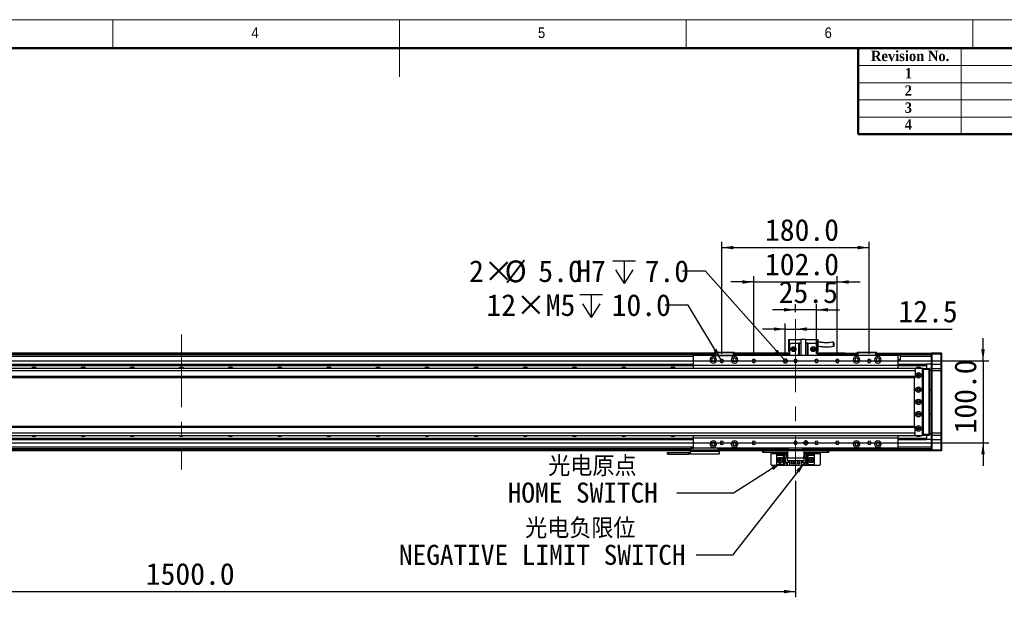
# Model space of a CAD drawing. Header units: millimetres. Extents: x 35 to 2905, y 35 to 2044.
# Tile 7 of 8: x 1006 to 2209, y 1338 to 2044. Entities that reach past the tile are written whole.
import ezdxf

# ---------------------------------------------------------------- set-up
doc = ezdxf.new("R2010")
doc.units = ezdxf.units.MM
doc.header["$LTSCALE"] = 7
doc.linetypes.add('CENTERX2', pattern=[20.32, 12.7, -2.54, 2.54, -2.54])
doc.layers.add('DIMNS', color=7, linetype='Continuous')
doc.styles.add('SLDTEXTSTYLE1', font='Gothic.ttf', dxfattribs={"width": 0.913})
doc.styles.add('SLDTEXTSTYLE2', font='timesbd.ttf', dxfattribs={"width": 0.933})
doc.styles.add('SLDTEXTSTYLE8', font='txt')
doc.styles.add('SLDTEXTSTYLE9', font='txt', dxfattribs={"bigfont": 'bigfont'})
doc.dimstyles.new('SLDDIMSTYLE0', dxfattribs={"dimtxt": 26.6, "dimasz": 14, "dimexe": 0, "dimexo": 0.0625, "dimgap": 6.65, "dimtad": 2, "dimdec": 1, "dimrnd": 1e-09, "dimzin": 4, "dimdsep": 46, "dimtxsty": 'SLDTEXTSTYLE8', "dimsah": 1, "dimcen": 0.09, "dimadec": 0, "dimazin": 1, "dimtfac": 1, "dimtdec": 1, "dimtofl": 0, "dimtmove": 0, "dimatfit": 3, "dimfxl": 0, "dimfrac": 2, "dimtolj": 1, "dimtzin": 12, "dimarcsym": 0})
doc.dimstyles.new('SLDDIMSTYLE1', dxfattribs={"dimtxt": 26.6, "dimasz": 14, "dimexe": 0, "dimexo": 0.0625, "dimgap": 6.65, "dimtad": 2, "dimdec": 1, "dimrnd": 1e-09, "dimzin": 4, "dimdsep": 46, "dimtxsty": 'SLDTEXTSTYLE8', "dimsah": 1, "dimcen": 0.09, "dimadec": 0, "dimazin": 1, "dimtfac": 1, "dimtdec": 1, "dimtmove": 0, "dimatfit": 0, "dimfxl": 0, "dimfrac": 2, "dimtolj": 1, "dimtzin": 12, "dimarcsym": 0})
doc.dimstyles.new('SLDDIMSTYLE2', dxfattribs={"dimtxt": 0.18, "dimasz": 14, "dimexe": 0, "dimexo": 0.0625, "dimgap": 0, "dimtad": 0, "dimtih": 1, "dimtoh": 1, "dimdec": 0, "dimrnd": 1e-09, "dimzin": 0, "dimdsep": 46, "dimtxsty": 'Standard', "dimsah": 1, "dimcen": 0.09, "dimadec": 0, "dimazin": 0, "dimtfac": 14, "dimtdec": 0, "dimtofl": 0, "dimtmove": 0, "dimatfit": 3, "dimfxl": 0, "dimfrac": 2, "dimtolj": 1, "dimtzin": 0, "dimarcsym": 0})
doc.dimstyles.new('SLDDIMSTYLE3', dxfattribs={"dimtxt": 26.6, "dimasz": 14, "dimexe": 0, "dimexo": 0.0625, "dimgap": 6.65, "dimtad": 2, "dimdec": 1, "dimrnd": 1e-09, "dimzin": 12, "dimdsep": 46, "dimtxsty": 'SLDTEXTSTYLE8', "dimsah": 1, "dimcen": 0.09, "dimadec": 0, "dimazin": 3, "dimtfac": 1, "dimtdec": 1, "dimtmove": 0, "dimatfit": 0, "dimfxl": 0, "dimfrac": 2, "dimtolj": 1, "dimtzin": 12, "dimarcsym": 0})
doc.dimstyles.new('SLDDIMSTYLE7', dxfattribs={"dimtxt": 26.6, "dimasz": 14, "dimexe": 0, "dimexo": 0.0625, "dimgap": 6.65, "dimtad": 0, "dimtih": 1, "dimtoh": 1, "dimdec": 1, "dimrnd": 1e-09, "dimzin": 4, "dimdsep": 46, "dimtxsty": 'SLDTEXTSTYLE8', "dimsah": 1, "dimcen": 0, "dimadec": 0, "dimazin": 1, "dimtfac": 1, "dimtdec": 1, "dimtofl": 0, "dimtmove": 0, "dimatfit": 3, "dimfxl": 0, "dimfrac": 2, "dimtolj": 1, "dimtzin": 12, "dimarcsym": 0})
doc.dimstyles.new('SLDDIMSTYLE8', dxfattribs={"dimtxt": 26.6, "dimasz": 14, "dimexe": 0, "dimexo": 0.0625, "dimgap": 6.65, "dimtad": 0, "dimtih": 1, "dimtoh": 1, "dimdec": 1, "dimrnd": 1e-09, "dimzin": 12, "dimdsep": 46, "dimtxsty": 'SLDTEXTSTYLE8', "dimsah": 1, "dimcen": 0, "dimadec": 0, "dimazin": 3, "dimtfac": 1, "dimtdec": 1, "dimtofl": 0, "dimtmove": 0, "dimatfit": 3, "dimfxl": 0, "dimfrac": 2, "dimtolj": 1, "dimtzin": 12, "dimarcsym": 0})

# ---------------------------------------------------------------- blocks, each defined once
blk = doc.blocks.new('_D_24')
at = {"layer": 'DIMNS'}
for p, q in [((2182.6, 1627), (2182.6, 1655)), ((552.6, 1627), (2189.6, 1627)), ((2182.6, 1627), (2182.6, 1527)), ((552.6, 1527), (2189.6, 1527)), ((2182.6, 1527), (2182.6, 1499))]:
    blk.add_line(p, q, dxfattribs=at)
for points in [[(2182.6, 1627), (2184.7, 1641), (2180.5, 1641)], [(2182.6, 1527), (2180.5, 1513), (2184.7, 1513)]]:
    blk.add_solid(points, dxfattribs=at)
at = {"layer": 'DIMNS', "insert": (2147.7, 1538.4), "char_height": 26.6, "attachment_point": 1, "rotation": 90, "style": 'SLDTEXTSTYLE8'}
blk.add_mtext('100.0', dxfattribs=at)
blk = doc.blocks.new('_D_29')
at = {"layer": 'DIMNS'}
for p, q in [((1902.7, 1723.5), (1874.7, 1723.5)), ((1902.7, 1635.9), (1902.7, 1730.5)), ((1902.7, 1723.5), (2004.7, 1723.5)), ((2004.7, 1635.9), (2004.7, 1730.5)), ((2004.7, 1723.5), (2032.7, 1723.5))]:
    blk.add_line(p, q, dxfattribs=at)
for points in [[(1902.7, 1723.5), (1888.7, 1725.6), (1888.7, 1721.4)], [(2004.7, 1723.5), (2018.7, 1721.4), (2018.7, 1725.6)]]:
    blk.add_solid(points, dxfattribs=at)
at = {"layer": 'DIMNS', "insert": (1916.3, 1758.4), "char_height": 26.6, "attachment_point": 1, "style": 'SLDTEXTSTYLE8'}
blk.add_mtext('102.0', dxfattribs=at)
blk = doc.blocks.new('_D_30')
at = {"layer": 'DIMNS'}
for p, q in [((1863.7, 1635.9), (1863.7, 1772.5)), ((2043.7, 1635.9), (2043.7, 1772.5)), ((1863.7, 1765.5), (2043.7, 1765.5))]:
    blk.add_line(p, q, dxfattribs=at)
for points in [[(1863.7, 1765.5), (1877.7, 1763.4), (1877.7, 1767.6)], [(2043.7, 1765.5), (2029.7, 1767.6), (2029.7, 1763.4)]]:
    blk.add_solid(points, dxfattribs=at)
at = {"layer": 'DIMNS', "insert": (1916.3, 1800.4), "char_height": 26.6, "attachment_point": 1, "style": 'SLDTEXTSTYLE8'}
blk.add_mtext('180.0', dxfattribs=at)
blk = doc.blocks.new('_D_31')
at = {"layer": 'DIMNS'}
for p, q in [((1941.2, 1635.9), (1941.2, 1672.9)), ((1941.2, 1665.9), (1913.2, 1665.9)), ((1941.2, 1665.9), (1953.7, 1665.9)), ((1953.7, 1665.9), (2144.8, 1665.9))]:
    blk.add_line(p, q, dxfattribs=at)
for points in [[(1941.2, 1665.9), (1927.2, 1668), (1927.2, 1663.8)], [(1953.7, 1665.9), (1967.7, 1663.8), (1967.7, 1668)]]:
    blk.add_solid(points, dxfattribs=at)
at = {"layer": 'DIMNS', "insert": (2079.3, 1700.8), "char_height": 26.6, "attachment_point": 1, "style": 'SLDTEXTSTYLE8'}
blk.add_mtext('12.5', dxfattribs=at)
blk = doc.blocks.new('_D_32')
at = {"layer": 'DIMNS'}
for p, q in [((1953.7, 1686.8), (1953.7, 1696.5)), ((1979.2, 1635.9), (1979.2, 1696.5)), ((1953.7, 1689.5), (1925.7, 1689.5)), ((1979.2, 1689.5), (1953.7, 1689.5)), ((1979.2, 1689.5), (2007.2, 1689.5))]:
    blk.add_line(p, q, dxfattribs=at)
for points in [[(1953.7, 1689.5), (1939.7, 1691.6), (1939.7, 1687.4)], [(1979.2, 1689.5), (1993.2, 1687.4), (1993.2, 1691.6)]]:
    blk.add_solid(points, dxfattribs=at)
at = {"layer": 'DIMNS', "insert": (1933.1, 1724.4), "char_height": 26.6, "attachment_point": 1, "style": 'SLDTEXTSTYLE8'}
blk.add_mtext('25.5', dxfattribs=at)
blk = doc.blocks.new('SW_SYMBOL_HOLE_DEPTH')
at = {"layer": 'DIMNS', "color": 0}
for p, q in [((0, 6125), (5600, 6125)), ((2800, 6125), (2800, 525)), ((700, 3885), (2800, 525)), ((4900, 3885), (2800, 525))]:
    blk.add_line(p, q, dxfattribs=at)
blk = doc.blocks.new('_D_33')
at = {"layer": 'DIMNS'}
for p, q in [((1843.8, 1736.7), (1815.8, 1736.7)), ((1939.6, 1628.9), (1843.8, 1736.7))]:
    blk.add_line(p, q, dxfattribs=at)
blk.add_solid([(1939.6, 1628.9), (1931.8, 1640.7), (1928.7, 1637.9)], dxfattribs=at)
at = {"layer": 'DIMNS', "xscale": 0.004985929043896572, "yscale": 0.004985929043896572, "zscale": 0.004985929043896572}
blk.add_blockref('SW_SYMBOL_HOLE_DEPTH', (1730.5, 1719), dxfattribs=at)
at = {"layer": 'DIMNS', "char_height": 26.6, "attachment_point": 1, "style": 'SLDTEXTSTYLE8'}
for s, insert in [('2×', (1555, 1750)), ('%%c', (1598.5, 1749.8)), ('5.0', (1639.6, 1750)), ('H7', (1685.9, 1750)), ('7.0', (1769.4, 1750))]:
    blk.add_mtext(s, dxfattribs=dict(at, insert=insert))
blk = doc.blocks.new('_D_34')
at = {"layer": 'DIMNS'}
for p, q in [((1953.7, 1480.6), (1953.7, 1338.2)), ((453.7, 1467.1), (453.7, 1338.2)), ((453.7, 1345.2), (1953.7, 1345.2))]:
    blk.add_line(p, q, dxfattribs=at)
for points in [[(453.7, 1345.2), (467.7, 1343.1), (467.7, 1347.3)], [(1953.7, 1345.2), (1939.7, 1347.3), (1939.7, 1343.1)]]:
    blk.add_solid(points, dxfattribs=at)
at = {"layer": 'DIMNS', "insert": (1160.2, 1380.1), "char_height": 26.6, "attachment_point": 1, "style": 'SLDTEXTSTYLE8'}
blk.add_mtext('1500.0', dxfattribs=at)
blk = doc.blocks.new('_D_35')
at = {"layer": 'DIMNS'}
for p, q in [((1822.6, 1695.2), (1794.6, 1695.2)), ((1862.6, 1628.8), (1822.6, 1695.2))]:
    blk.add_line(p, q, dxfattribs=at)
blk.add_solid([(1862.6, 1628.8), (1857.2, 1641.9), (1853.6, 1639.7)], dxfattribs=at)
at = {"layer": 'DIMNS', "xscale": 0.004985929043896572, "yscale": 0.004985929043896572, "zscale": 0.004985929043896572}
blk.add_blockref('SW_SYMBOL_HOLE_DEPTH', (1690.1, 1677.6), dxfattribs=at)
at = {"layer": 'DIMNS', "char_height": 26.6, "attachment_point": 1, "style": 'SLDTEXTSTYLE8'}
for s, insert in [('12×M5', (1576.2, 1708.6)), ('10.0', (1729.1, 1708.6))]:
    blk.add_mtext(s, dxfattribs=dict(at, insert=insert))
blk = doc.blocks.new('SW_NOTE_6')
at = {"layer": 'DIMNS', "color": 0, "char_height": 24.5, "attachment_point": 2}
for s, insert, style in [(' 光电原点', (-114.1, 45.1), 'SLDTEXTSTYLE9'), ('HOME SWITCH', (-114.9, 12.8), 'SLDTEXTSTYLE8')]:
    blk.add_mtext(s, dxfattribs=dict(at, insert=insert, style=style))
blk = doc.blocks.new('SW_NOTE_7')
at = {"layer": 'DIMNS', "color": 0, "char_height": 24.5, "attachment_point": 2}
for s, insert, style in [('    光电负限位', (-185.1, 44.9), 'SLDTEXTSTYLE9'), ('NEGATIVE LIMIT SWITCH', (-187.9, 12.5), 'SLDTEXTSTYLE8')]:
    blk.add_mtext(s, dxfattribs=dict(at, insert=insert, style=style))
blk = doc.blocks.new('SW_DOWELSYMBOL_5')
at = {"linetype": 'Continuous', "lineweight": 18}
h = blk.add_hatch(color=0, dxfattribs=at)
edge = h.paths.add_edge_path(flags=0)
edge.add_arc((0, 0), 2.5, 180, 270)
edge.add_line((0, -2.5), (0, 0))
edge.add_line((0, 0), (-2.5, 0))
h = blk.add_hatch(color=0, dxfattribs=at)
edge = h.paths.add_edge_path(flags=0)
edge.add_arc((0, 0), 2.5, 0, 90)
edge.add_line((0, 2.5), (0, 0))
edge.add_line((0, 0), (2.5, 0))
at = {"layer": 'DIMNS', "color": 0}
blk.add_circle((0, 0), 2.5, dxfattribs=at)
blk = doc.blocks.new('SW_DOWELSYMBOL_6')
at = {"linetype": 'Continuous', "lineweight": 18}
h = blk.add_hatch(color=0, dxfattribs=at)
edge = h.paths.add_edge_path(flags=0)
edge.add_arc((0, 0), 2.5, 180, 270)
edge.add_line((0, -2.5), (0, 0))
edge.add_line((0, 0), (-2.5, 0))
h = blk.add_hatch(color=0, dxfattribs=at)
edge = h.paths.add_edge_path(flags=0)
edge.add_arc((0, 0), 2.5, 0, 90)
edge.add_line((0, 2.5), (0, 0))
edge.add_line((0, 0), (2.5, 0))
at = {"layer": 'DIMNS', "color": 0}
blk.add_circle((0, 0), 2.5, dxfattribs=at)

msp = doc.modelspace()

# ---------------------------------------------------------------- linework, layer by layer
at = {"color": 7, "linetype": 'Continuous', "lineweight": 18}
for p, q in [((2905, 2044), (35, 2044)), ((1120, 2009), (1120, 2044)), ((1470, 2044), (1470, 1974)), ((1820, 2009), (1820, 2044)), ((2170, 2044), (2170, 2009)), ((70, 2009), (2870, 2009)), ((2156, 2009), (2156, 1904)), ((2030, 1988), (2870, 1988)), ((2030, 1967), (2870, 1967)), ((2030, 1946), (2870, 1946)), ((2030, 1925), (2870, 1925))]:
    msp.add_line(p, q, dxfattribs=at)
at = {"color": 7, "linetype": 'Continuous', "lineweight": 50}
for p, q in [((2870, 2009), (70, 2009)), ((2030, 2009), (2030, 1904)), ((2870, 1904), (2030, 1904))]:
    msp.add_line(p, q, dxfattribs=at)
at = {"color": 7, "linetype": 'Continuous', "lineweight": 25}
for p, q in [((1945.23, 1653.28), (1946.23, 1653.28)), ((1945.23, 1653.28), (1945.23, 1638.88)), ((1946.23, 1646.88), (1946.23, 1653.28)), ((1946.23, 1653.28), (1960.23, 1653.28)), ((1948.23, 1648.88), (1946.23, 1646.88)), ((1948.23, 1648.88), (1957.73, 1648.88)), ((1957.73, 1633.48), (1957.73, 1648.88)), ((1957.73, 1648.88), (1958.23, 1648.88)), ((1958.23, 1648.88), (1958.23, 1633.48)), ((1960.23, 1648.88), (1958.23, 1648.88)), ((1960.23, 1653.48), (1960.23, 1633.48)), ((1960.23, 1653.48), (1966.23, 1653.48)), ((1966.23, 1633.48), (1966.23, 1653.48)), ((1966.23, 1653.28), (1980.23, 1653.28)), ((1968.23, 1648.88), (1966.23, 1648.88)), ((1968.23, 1633.48), (1968.23, 1648.88)), ((1968.23, 1648.88), (1968.73, 1648.88)), ((1968.73, 1648.88), (1978.23, 1648.88)), ((1968.73, 1648.88), (1968.73, 1633.48)), ((1980.23, 1646.88), (1978.23, 1648.88)), ((1980.23, 1653.28), (1981.23, 1653.28)), ((1980.23, 1653.28), (1980.23, 1646.88)), ((1981.23, 1638.88), (1981.23, 1653.28)), ((552.73, 1636.78), (1854.73, 1636.78)), ((552.73, 1636.58), (1854.73, 1636.58)), ((552.73, 1636.48), (1854.73, 1636.48)), ((1854.73, 1637.19), (1855.03, 1637.49)), ((1854.73, 1633.49), (1854.73, 1637.19)), ((1855.73, 1637.19), (1854.73, 1637.19)), ((1855.03, 1637.49), (1855.86, 1637.49)), ((1855.73, 1637.19), (1855.86, 1637.49)), ((1855.73, 1637.19), (1855.73, 1633.49)), ((1877.73, 1637.19), (1855.73, 1637.19)), ((1855.86, 1637.49), (1877.61, 1637.49)), ((1877.73, 1637.19), (1877.61, 1637.49)), ((1877.61, 1637.49), (1878.43, 1637.49)), ((1877.73, 1633.49), (1877.73, 1637.19)), ((1878.73, 1637.19), (1877.73, 1637.19)), ((1878.43, 1637.49), (1878.73, 1637.19)), ((1878.73, 1637.19), (1878.73, 1633.49)), ((1878.73, 1636.78), (1946.23, 1636.78)), ((1878.73, 1636.58), (1946.23, 1636.58)), ((1878.73, 1636.48), (1946.23, 1636.48)), ((1945.23, 1638.88), (1946.23, 1638.88)), ((1946.23, 1646.88), (1946.23, 1633.48)), ((1980.23, 1646.88), (1980.23, 1633.48)), ((1980.23, 1638.88), (1981.23, 1638.88)), ((1980.23, 1636.78), (2013.73, 1636.78)), ((1980.23, 1636.58), (2013.73, 1636.58)), ((1980.23, 1636.48), (2028.73, 1636.48)), ((2013.73, 1636.78), (2013.73, 1636.58)), ((2013.73, 1636.48), (2013.73, 1636.58)), ((2028.73, 1637.18), (2029.03, 1637.48)), ((2028.73, 1633.48), (2028.73, 1637.18)), ((2029.73, 1637.18), (2028.73, 1637.18)), ((2029.03, 1637.48), (2029.86, 1637.48)), ((2029.73, 1637.18), (2029.86, 1637.48)), ((2029.73, 1637.18), (2029.73, 1633.48)), ((2051.73, 1637.18), (2029.73, 1637.18)), ((2029.86, 1637.48), (2051.61, 1637.48)), ((2051.73, 1637.18), (2051.61, 1637.48)), ((2051.61, 1637.48), (2052.43, 1637.48)), ((2051.73, 1633.48), (2051.73, 1637.18)), ((2052.73, 1637.18), (2051.73, 1637.18)), ((2052.43, 1637.48), (2052.73, 1637.18)), ((2052.73, 1637.18), (2052.73, 1633.48)), ((2052.73, 1636.48), (2119.73, 1636.48)), ((2119.73, 1636.68), (2120.03, 1636.98)), ((2119.73, 1635.48), (2119.73, 1636.68)), ((2119.73, 1635.48), (2120.03, 1635.48)), ((2119.73, 1622.98), (2119.73, 1635.48)), ((2120.03, 1636.98), (2120.03, 1635.48)), ((2120.03, 1636.98), (2131.43, 1636.98)), ((2120.03, 1635.48), (2120.03, 1622.98)), ((2131.43, 1635.48), (2120.03, 1635.48)), ((2131.43, 1635.48), (2131.43, 1636.98)), ((2131.43, 1636.98), (2131.73, 1636.68)), ((2131.43, 1622.98), (2131.43, 1635.48)), ((2131.43, 1635.48), (2131.73, 1635.48)), ((2131.73, 1636.68), (2131.73, 1635.48)), ((2131.73, 1635.48), (2131.73, 1622.98)), ((1854.73, 1634.49), (552.73, 1634.49)), ((2078.73, 1633.48), (1828.73, 1633.48)), ((1828.73, 1633.48), (1828.73, 1621.48)), ((1855.73, 1633.49), (1854.73, 1633.49)), ((1854.73, 1633.49), (1854.73, 1633.48)), ((1855.73, 1633.49), (1877.73, 1633.49)), ((1863.73, 1626.98), (1861.63, 1626.98)), ((1863.73, 1626.98), (1865.83, 1626.98)), ((1878.73, 1633.49), (1877.73, 1633.49)), ((1946.23, 1634.49), (1878.73, 1634.49)), ((1878.73, 1633.49), (1878.73, 1633.48)), ((1902.73, 1626.98), (1900.63, 1626.98)), ((1902.73, 1626.98), (1904.83, 1626.98)), ((1941.23, 1626.98), (1938.73, 1626.98)), ((1941.23, 1626.98), (1943.73, 1626.98)), ((1953.73, 1626.98), (1951.63, 1626.98)), ((1953.73, 1626.98), (1955.83, 1626.98)), ((1979.23, 1626.98), (1977.13, 1626.98)), ((1979.23, 1626.98), (1981.33, 1626.98)), ((2028.73, 1634.49), (1980.23, 1634.49)), ((2004.73, 1626.98), (2002.63, 1626.98)), ((2004.73, 1626.98), (2006.83, 1626.98)), ((2043.73, 1626.98), (2041.63, 1626.98)), ((2043.73, 1626.98), (2045.83, 1626.98)), ((2119.73, 1634.49), (2052.73, 1634.49)), ((2078.73, 1633.48), (2078.73, 1621.48)), ((2081.37, 1628.38), (2078.73, 1628.38)), ((2119.73, 1632.49), (2081.37, 1632.49)), ((2081.37, 1632.49), (2081.37, 1628.38)), ((2099.23, 1617.98), (308.73, 1617.98)), ((2099.73, 1614.98), (308.73, 1614.98)), ((578.73, 1622.99), (1828.73, 1622.99)), ((578.73, 1622.7), (1828.73, 1622.7)), ((578.73, 1621.8), (1828.73, 1621.8)), ((578.73, 1621.5), (1828.73, 1621.5)), ((2078.73, 1621.48), (1828.73, 1621.48)), ((1828.73, 1621.48), (1828.73, 1617.98)), ((2078.73, 1622.99), (2113.73, 1622.99)), ((2078.73, 1622.7), (2113.73, 1622.7)), ((2078.73, 1621.8), (2113.73, 1621.8)), ((2078.73, 1621.5), (2113.73, 1621.5)), ((2078.73, 1621.48), (2078.73, 1617.98)), ((2099.23, 1617.98), (2098.73, 1617.48)), ((2098.73, 1617.48), (2098.73, 1617.35)), ((2108.23, 1617.98), (2099.23, 1617.98)), ((2099.73, 1617.35), (2099.73, 1614.98)), ((2099.73, 1614.98), (2099.73, 1607.98)), ((2108.73, 1617.48), (2108.23, 1617.98)), ((2108.23, 1617.98), (2109.73, 1617.98)), ((2109.73, 1617.68), (2108.53, 1617.68)), ((2108.73, 1536.48), (2108.73, 1617.48)), ((2109.23, 1615.98), (2108.73, 1615.98)), ((2109.23, 1537.98), (2109.23, 1615.98)), ((2109.73, 1617.98), (2116.93, 1617.98)), ((2109.73, 1616.48), (2109.73, 1617.98)), ((2116.93, 1616.48), (2109.73, 1616.48)), ((2109.73, 1537.48), (2109.73, 1616.48)), ((2113.73, 1622.99), (2113.73, 1622.7)), ((2119.73, 1622.99), (2113.73, 1622.99)), ((2113.73, 1622.7), (2113.73, 1621.8)), ((2113.73, 1621.8), (2113.73, 1621.5)), ((2113.73, 1621.5), (2113.73, 1617.98)), ((2116.93, 1616.48), (2116.93, 1617.98)), ((2117.23, 1617.68), (2116.93, 1617.98)), ((2116.93, 1537.48), (2116.93, 1616.48)), ((2117.23, 1616.48), (2116.93, 1616.48)), ((2117.23, 1617.68), (2117.23, 1616.48)), ((2117.23, 1616.48), (2117.23, 1537.48)), ((2117.23, 1616.48), (2119.73, 1616.48)), ((2119.73, 1615.48), (2117.23, 1615.48)), ((2119.73, 1622.98), (2120.03, 1622.98)), ((2119.73, 1617.68), (2119.73, 1622.98)), ((2120.03, 1617.98), (2119.73, 1617.68)), ((2119.73, 1614.98), (2119.73, 1617.68)), ((2119.73, 1538.98), (2119.73, 1614.98)), ((2120.03, 1614.98), (2119.73, 1614.98)), ((2120.03, 1622.98), (2120.03, 1617.98)), ((2120.03, 1622.98), (2131.43, 1622.98)), ((2120.03, 1617.98), (2120.03, 1614.98)), ((2120.03, 1617.98), (2131.43, 1617.98)), ((2120.03, 1614.98), (2120.03, 1538.98)), ((2131.43, 1614.98), (2120.03, 1614.98)), ((2131.43, 1617.98), (2131.43, 1622.98)), ((2131.43, 1622.98), (2131.73, 1622.98)), ((2131.43, 1614.98), (2131.43, 1617.98)), ((2131.43, 1617.98), (2131.73, 1617.68)), ((2131.43, 1538.98), (2131.43, 1614.98)), ((2131.43, 1614.98), (2131.73, 1614.98)), ((2131.73, 1622.98), (2131.73, 1617.68)), ((2131.73, 1617.68), (2131.73, 1614.98)), ((2131.73, 1614.98), (2131.73, 1538.98)), ((2099.73, 1607.98), (308.73, 1607.98)), ((308.73, 1606.98), (2099.73, 1606.98)), ((2098.73, 1606.98), (2098.73, 1546.98)), ((2099.73, 1607.98), (2099.73, 1606.98)), ((2104.88, 1609.98), (2102.59, 1609.98)), ((2117.23, 1592.48), (2119.73, 1592.48)), ((2119.73, 1591.48), (2117.23, 1591.48)), ((2117.23, 1562.48), (2119.73, 1562.48)), ((2119.73, 1561.48), (2117.23, 1561.48)), ((2099.73, 1546.98), (308.73, 1546.98)), ((308.73, 1545.98), (2099.73, 1545.98)), ((308.73, 1538.98), (2099.73, 1538.98)), ((2099.73, 1545.98), (2099.73, 1546.98)), ((2099.73, 1538.98), (2099.73, 1545.98)), ((2099.73, 1536.62), (2099.73, 1538.98)), ((2102.59, 1543.98), (2104.88, 1543.98)), ((2119.73, 1536.28), (2119.73, 1538.98)), ((2120.03, 1538.98), (2119.73, 1538.98)), ((2120.03, 1538.98), (2120.03, 1535.98)), ((2120.03, 1538.98), (2131.43, 1538.98)), ((2131.43, 1535.98), (2131.43, 1538.98)), ((2131.43, 1538.98), (2131.73, 1538.98)), ((2131.73, 1538.98), (2131.73, 1536.28)), ((308.73, 1535.98), (2099.23, 1535.98)), ((578.73, 1532.46), (1828.73, 1532.46)), ((578.73, 1532.17), (1828.73, 1532.17)), ((578.73, 1531.27), (1828.73, 1531.27)), ((578.73, 1530.98), (1828.73, 1530.98)), ((1828.73, 1535.98), (1828.73, 1532.48)), ((2078.73, 1532.48), (1828.73, 1532.48)), ((1828.73, 1532.48), (1828.73, 1520.48)), ((1863.73, 1526.98), (1861.63, 1526.98)), ((1863.73, 1526.98), (1865.83, 1526.98)), ((1902.73, 1526.98), (1900.63, 1526.98)), ((1902.73, 1526.98), (1904.83, 1526.98)), ((1953.73, 1526.98), (1951.63, 1526.98)), ((1953.73, 1526.98), (1955.83, 1526.98)), ((1966.23, 1526.98), (1963.73, 1526.98)), ((1966.23, 1526.98), (1968.73, 1526.98)), ((1979.23, 1526.98), (1977.13, 1526.98)), ((1979.23, 1526.98), (1981.33, 1526.98)), ((2004.73, 1526.98), (2002.63, 1526.98)), ((2004.73, 1526.98), (2006.83, 1526.98)), ((2043.73, 1526.98), (2041.63, 1526.98)), ((2043.73, 1526.98), (2045.83, 1526.98)), ((2078.73, 1535.98), (2078.73, 1532.48)), ((2078.73, 1532.48), (2078.73, 1520.48)), ((2078.73, 1532.46), (2113.73, 1532.46)), ((2078.73, 1532.17), (2113.73, 1532.17)), ((2078.73, 1531.27), (2113.73, 1531.27)), ((2078.73, 1530.98), (2113.73, 1530.98)), ((2098.73, 1536.62), (2098.73, 1536.48)), ((2098.73, 1536.48), (2099.23, 1535.98)), ((2099.23, 1535.98), (2108.23, 1535.98)), ((2108.23, 1535.98), (2108.73, 1536.48)), ((2109.73, 1535.98), (2108.23, 1535.98)), ((2108.53, 1536.28), (2109.73, 1536.28)), ((2108.73, 1537.98), (2109.23, 1537.98)), ((2109.73, 1537.48), (2116.93, 1537.48)), ((2109.73, 1535.98), (2109.73, 1537.48)), ((2116.93, 1535.98), (2109.73, 1535.98)), ((2113.73, 1535.98), (2113.73, 1532.46)), ((2113.73, 1532.46), (2113.73, 1532.17)), ((2113.73, 1532.17), (2113.73, 1531.27)), ((2113.73, 1531.27), (2113.73, 1530.98)), ((2119.73, 1530.98), (2113.73, 1530.98)), ((2116.93, 1535.98), (2116.93, 1537.48)), ((2117.23, 1537.48), (2116.93, 1537.48)), ((2117.23, 1536.28), (2116.93, 1535.98)), ((2117.23, 1538.48), (2119.73, 1538.48)), ((2117.23, 1537.48), (2117.23, 1536.28)), ((2119.73, 1537.48), (2117.23, 1537.48)), ((2120.03, 1535.98), (2119.73, 1536.28)), ((2119.73, 1530.98), (2119.73, 1536.28)), ((2120.03, 1530.98), (2119.73, 1530.98)), ((2119.73, 1518.48), (2119.73, 1530.98)), ((2131.43, 1535.98), (2120.03, 1535.98)), ((2120.03, 1535.98), (2120.03, 1530.98)), ((2120.03, 1530.98), (2131.43, 1530.98)), ((2120.03, 1530.98), (2120.03, 1518.48)), ((2131.43, 1535.98), (2131.73, 1536.28)), ((2131.43, 1530.98), (2131.43, 1535.98)), ((2131.73, 1530.98), (2131.43, 1530.98)), ((2131.43, 1518.48), (2131.43, 1530.98)), ((2131.73, 1536.28), (2131.73, 1530.98)), ((2131.73, 1530.98), (2131.73, 1518.48)), ((1825.23, 1519.48), (584.23, 1519.48)), ((1825.23, 1516.98), (584.23, 1516.98)), ((1797.23, 1512.98), (1797.23, 1514.98)), ((1797.23, 1514.98), (1798.23, 1514.98)), ((1798.23, 1514.98), (1798.23, 1512.98)), ((1798.23, 1514.98), (1823.23, 1514.98)), ((1823.23, 1512.98), (1823.23, 1514.98)), ((1823.23, 1514.98), (1825.23, 1514.98)), ((1825.23, 1518.48), (1825.23, 1520.48)), ((1825.23, 1520.48), (1826.23, 1520.48)), ((1826.23, 1518.48), (1825.23, 1518.48)), ((1825.23, 1516.65), (1825.23, 1518.48)), ((1825.23, 1516.65), (1860.23, 1516.65)), ((1825.23, 1512.98), (1825.23, 1516.65)), ((1826.23, 1520.48), (1826.23, 1518.48)), ((1826.23, 1520.48), (1828.73, 1520.48)), ((1826.23, 1518.48), (1859.23, 1518.48)), ((2078.73, 1520.48), (1828.73, 1520.48)), ((1859.23, 1518.48), (1859.23, 1520.48)), ((1860.23, 1518.48), (1859.23, 1518.48)), ((1860.23, 1520.48), (1860.23, 1518.48)), ((1943.73, 1519.48), (1860.23, 1519.48)), ((1860.23, 1518.48), (1860.23, 1516.65)), ((1943.73, 1516.98), (1860.23, 1516.98)), ((1860.23, 1516.65), (1860.23, 1512.98)), ((1913.73, 1514.98), (1913.73, 1516.98)), ((1914.73, 1514.98), (1913.73, 1514.98)), ((1914.73, 1516.98), (1914.73, 1514.98)), ((1943.73, 1514.98), (1914.73, 1514.98)), ((1923.73, 1514.98), (1923.73, 1513.98)), ((1943.73, 1518.48), (1943.73, 1520.48)), ((1944.73, 1518.48), (1943.73, 1518.48)), ((1943.73, 1516.98), (1943.73, 1518.48)), ((1963.73, 1516.98), (1943.73, 1516.98)), ((1943.73, 1516.98), (1943.73, 1508.48)), ((1944.73, 1520.48), (1944.73, 1518.48)), ((1962.73, 1518.48), (1944.73, 1518.48)), ((1962.73, 1518.48), (1962.73, 1520.48)), ((1963.73, 1518.48), (1962.73, 1518.48)), ((1963.73, 1520.48), (1963.73, 1518.48)), ((2119.73, 1519.48), (1963.73, 1519.48)), ((1963.73, 1518.48), (1963.73, 1516.98)), ((1963.73, 1516.98), (1963.73, 1508.48)), ((2119.73, 1516.98), (1963.73, 1516.98)), ((1992.73, 1514.98), (1963.73, 1514.98)), ((1983.73, 1513.98), (1983.73, 1514.98)), ((1992.73, 1514.98), (1992.73, 1516.98)), ((1993.73, 1514.98), (1992.73, 1514.98)), ((1993.73, 1516.98), (1993.73, 1514.98)), ((2120.03, 1518.48), (2119.73, 1518.48)), ((2119.73, 1517.28), (2119.73, 1518.48)), ((2120.03, 1516.98), (2119.73, 1517.28)), ((2119.73, 1517.28), (2119.73, 1516.98)), ((2120.03, 1518.48), (2120.03, 1516.98)), ((2120.03, 1518.48), (2131.43, 1518.48)), ((2131.43, 1516.98), (2120.03, 1516.98)), ((2131.43, 1516.98), (2131.43, 1518.48)), ((2131.73, 1518.48), (2131.43, 1518.48)), ((2131.73, 1517.28), (2131.43, 1516.98)), ((2131.73, 1518.48), (2131.73, 1517.28)), ((1798.23, 1512.98), (1797.23, 1512.98)), ((1798.23, 1512.98), (1823.23, 1512.98)), ((1825.23, 1512.98), (1823.23, 1512.98)), ((1860.23, 1512.98), (1825.23, 1512.98)), ((1923.73, 1500.18), (1923.73, 1513.98)), ((1931.03, 1511.88), (1931.03, 1512.68)), ((1931.03, 1512.68), (1940.23, 1512.68)), ((1939.33, 1511.88), (1931.03, 1511.88)), ((1931.03, 1511.88), (1931.03, 1511.38)), ((1938.83, 1511.38), (1931.03, 1511.38)), ((1931.03, 1508.78), (1931.03, 1511.38)), ((1931.03, 1508.78), (1937.23, 1508.78)), ((1931.03, 1503.18), (1931.03, 1508.78)), ((1937.23, 1503.18), (1931.03, 1503.18)), ((1931.03, 1500.58), (1931.03, 1503.18)), ((1932.33, 1503.18), (1932.33, 1508.78)), ((1932.83, 1508.43), (1932.83, 1508.78)), ((1937.23, 1508.43), (1932.83, 1508.43)), ((1932.83, 1503.53), (1932.83, 1508.43)), ((1932.83, 1503.18), (1932.83, 1503.53)), ((1932.83, 1503.53), (1937.23, 1503.53)), ((1933.79, 1506.78), (1933.79, 1505.18)), ((1935.63, 1506.78), (1933.79, 1506.78)), ((1933.79, 1505.18), (1935.63, 1505.18)), ((1935.63, 1506.78), (1935.63, 1505.18)), ((1937.23, 1508.78), (1937.23, 1503.18)), ((1938.83, 1511.38), (1939.33, 1511.88)), ((1938.83, 1500.58), (1938.83, 1511.38)), ((1939.33, 1500.08), (1939.33, 1511.88)), ((1940.23, 1512.68), (1943.73, 1512.68)), ((1940.23, 1512.68), (1940.23, 1508.98)), ((1940.23, 1508.98), (1943.73, 1508.98)), ((1940.23, 1508.98), (1940.23, 1502.98)), ((1946.23, 1502.98), (1940.23, 1502.98)), ((1940.23, 1502.98), (1940.23, 1499.28)), ((1940.73, 1508.98), (1940.73, 1502.98)), ((1941.03, 1508.98), (1941.03, 1502.98)), ((1942.63, 1511.18), (1942.83, 1511.18)), ((1943.23, 1509.98), (1942.63, 1511.18)), ((1942.83, 1511.58), (1943.63, 1511.58)), ((1942.83, 1511.18), (1942.83, 1511.58)), ((1943.73, 1510.98), (1943.23, 1509.98)), ((1943.63, 1511.58), (1943.63, 1511.18)), ((1943.63, 1511.18), (1943.73, 1511.18)), ((1943.73, 1508.48), (1963.73, 1508.48)), ((1943.73, 1504.98), (1943.73, 1508.48)), ((1963.73, 1504.98), (1943.73, 1504.98)), ((1945.43, 1502.98), (1945.43, 1504.98)), ((1945.73, 1502.98), (1945.73, 1504.98)), ((1946.23, 1504.98), (1946.23, 1502.98)), ((1946.23, 1502.98), (1946.23, 1499.28)), ((1953.73, 1501.28), (1953.73, 1504.98)), ((1961.23, 1502.98), (1961.23, 1504.98)), ((1961.23, 1499.28), (1961.23, 1502.98)), ((1967.23, 1502.98), (1961.23, 1502.98)), ((1961.73, 1504.98), (1961.73, 1502.98)), ((1962.03, 1504.98), (1962.03, 1502.98)), ((1963.73, 1512.68), (1967.23, 1512.68)), ((1963.73, 1510.58), (1964.23, 1511.58)), ((1963.83, 1510.38), (1963.73, 1510.38)), ((1963.73, 1508.98), (1967.23, 1508.98)), ((1963.73, 1508.48), (1963.73, 1504.98)), ((1963.83, 1509.98), (1963.83, 1510.38)), ((1964.63, 1509.98), (1963.83, 1509.98)), ((1964.23, 1511.58), (1964.83, 1510.38)), ((1964.63, 1510.38), (1964.63, 1509.98)), ((1964.83, 1510.38), (1964.63, 1510.38)), ((1966.43, 1502.98), (1966.43, 1508.98)), ((1966.73, 1502.98), (1966.73, 1508.98)), ((1967.23, 1508.98), (1967.23, 1512.68)), ((1967.23, 1512.68), (1976.43, 1512.68)), ((1967.23, 1502.98), (1967.23, 1508.98)), ((1967.23, 1499.28), (1967.23, 1502.98)), ((1976.43, 1511.88), (1968.13, 1511.88)), ((1968.13, 1511.88), (1968.63, 1511.38)), ((1968.13, 1511.88), (1968.13, 1500.08)), ((1968.63, 1511.38), (1968.63, 1500.58)), ((1976.43, 1511.38), (1968.63, 1511.38)), ((1970.23, 1508.78), (1976.43, 1508.78)), ((1970.23, 1503.18), (1970.23, 1508.78)), ((1974.63, 1508.43), (1970.23, 1508.43)), ((1970.23, 1503.53), (1974.63, 1503.53)), ((1976.43, 1503.18), (1970.23, 1503.18)), ((1973.67, 1506.78), (1971.83, 1506.78)), ((1971.83, 1505.18), (1971.83, 1506.78)), ((1971.83, 1505.18), (1973.67, 1505.18)), ((1973.67, 1505.18), (1973.67, 1506.78)), ((1974.63, 1508.78), (1974.63, 1508.43)), ((1974.63, 1508.43), (1974.63, 1503.53)), ((1974.63, 1503.53), (1974.63, 1503.18)), ((1975.13, 1508.78), (1975.13, 1503.18)), ((1976.43, 1512.68), (1976.43, 1511.88)), ((1976.43, 1511.38), (1976.43, 1511.88)), ((1976.43, 1511.38), (1976.43, 1508.78)), ((1976.43, 1508.78), (1976.43, 1503.18)), ((1976.43, 1503.18), (1976.43, 1500.58)), ((1983.73, 1513.98), (1983.73, 1500.18)), ((1923.73, 1500.18), (1924.73, 1499.18)), ((1982.73, 1499.18), (1924.73, 1499.18)), ((1931.03, 1500.58), (1938.83, 1500.58)), ((1931.03, 1500.58), (1931.03, 1500.08)), ((1931.03, 1500.08), (1939.33, 1500.08)), ((1931.03, 1499.28), (1931.03, 1500.08)), ((1940.23, 1499.28), (1931.03, 1499.28)), ((1939.33, 1500.08), (1938.83, 1500.58)), ((1946.23, 1499.28), (1940.23, 1499.28)), ((1942.63, 1501.58), (1942.83, 1501.58)), ((1943.23, 1500.38), (1942.63, 1501.58)), ((1942.83, 1501.98), (1943.63, 1501.98)), ((1942.83, 1501.58), (1942.83, 1501.98)), ((1943.83, 1501.58), (1943.23, 1500.38)), ((1943.63, 1501.98), (1943.63, 1501.58)), ((1943.63, 1501.58), (1943.83, 1501.58)), ((1951.73, 1499.28), (1946.23, 1499.28)), ((1961.23, 1499.28), (1955.73, 1499.28)), ((1967.23, 1499.28), (1961.23, 1499.28)), ((1963.63, 1500.78), (1964.23, 1501.98)), ((1963.83, 1500.78), (1963.63, 1500.78)), ((1963.83, 1500.38), (1963.83, 1500.78)), ((1964.63, 1500.38), (1963.83, 1500.38)), ((1964.23, 1501.98), (1964.83, 1500.78)), ((1964.63, 1500.78), (1964.63, 1500.38)), ((1964.83, 1500.78), (1964.63, 1500.78)), ((1976.43, 1499.28), (1967.23, 1499.28)), ((1968.63, 1500.58), (1968.13, 1500.08)), ((1968.13, 1500.08), (1976.43, 1500.08)), ((1968.63, 1500.58), (1976.43, 1500.58)), ((1976.43, 1500.08), (1976.43, 1500.58)), ((1976.43, 1500.08), (1976.43, 1499.28)), ((1982.73, 1499.18), (1983.73, 1500.18))]:
    msp.add_line(p, q, dxfattribs=at)
at = {"color": 8, "linetype": 'Continuous', "lineweight": 25}
for p, q in [((1854.73, 1635.98), (552.73, 1635.98)), ((1946.23, 1635.98), (1878.73, 1635.98)), ((2028.73, 1635.98), (1980.23, 1635.98)), ((2119.73, 1635.98), (2052.73, 1635.98)), ((1828.73, 1632.49), (578.73, 1632.49)), ((1828.73, 1521.48), (578.73, 1521.48)), ((1825.23, 1517.98), (584.23, 1517.98)), ((1943.73, 1517.98), (1860.23, 1517.98)), ((2119.73, 1517.98), (1963.73, 1517.98)), ((2119.73, 1521.48), (2078.73, 1521.48)), ((1923.73, 1513.98), (1943.73, 1513.98)), ((1963.73, 1513.98), (1983.73, 1513.98))]:
    msp.add_line(p, q, dxfattribs=at)
at = {"color": 7, "linetype": 'Continuous', "lineweight": 25, "flags": 128}
msp.add_lwpolyline([(2078.09, 1633.48), (2078.1, 1633.74), (2078.2, 1634.09), (2078.43, 1634.33), (2078.75, 1634.43), (2079.18, 1634.47), (2079.7, 1634.48), (2080.24, 1634.48), (2080.73, 1634.43), (2081.08, 1634.3), (2081.28, 1634.07), (2081.36, 1633.74), (2081.38, 1633.29), (2081.37, 1632.69), (2081.37, 1632.49), (2081.37, 1632.49)], dxfattribs=at)
at = {"color": 7, "linetype": 'Continuous', "lineweight": 25}
for centre, radius in [((1951.23, 1641.38), 3), ((1951.23, 1641.38), 1.7), ((1951.23, 1641.38), 1.6), ((1975.23, 1641.38), 3), ((1975.23, 1641.38), 1.7), ((1975.23, 1641.38), 1.6), ((2103.73, 1609.48), 3.36), ((2103.73, 1609.48), 1.7), ((2103.73, 1609.48), 1.25), ((2103.73, 1591.98), 3.36), ((2103.73, 1591.98), 1.7), ((2103.73, 1591.98), 1.25), ((2103.73, 1576.98), 3.36), ((2103.73, 1576.98), 1.7), ((2103.73, 1576.98), 1.25), ((2103.73, 1561.98), 3.36), ((2103.73, 1561.98), 1.7), ((2103.73, 1561.98), 1.25), ((2103.73, 1544.48), 3.36), ((2103.73, 1544.48), 1.7), ((2103.73, 1544.48), 1.25), ((1950.23, 1502.48), 1.75), ((1950.23, 1502.48), 1.25), ((1957.23, 1502.48), 1.75), ((1957.23, 1502.48), 1.25)]:
    msp.add_circle(centre, radius, dxfattribs=at)
for centre, radius, start, end in [((1853.23, 1628.49), 4, 0, 180), ((1853.23, 1628.49), 4, 180, 0), ((1853.23, 1628.49), 2.25, 0, 180), ((1853.23, 1628.49), 2.25, 180, 0), ((1853.23, 1628.49), 2, 90, 270), ((1853.23, 1628.49), 2, 270, 90), ((1863.73, 1626.98), 2.1, 0, 180), ((1863.73, 1626.98), 2.1, 180, 0), ((1879.23, 1628.49), 4, 0, 180), ((1879.23, 1628.49), 4, 180, 0), ((1879.23, 1628.49), 2.25, 0, 180), ((1879.23, 1628.49), 2.25, 180, 0), ((1879.23, 1628.49), 2, 90, 270), ((1879.23, 1628.49), 2, 270, 90), ((1902.73, 1626.98), 2.1, 0, 180), ((1902.73, 1626.98), 2.1, 180, 0), ((1941.23, 1626.98), 2.5, 0, 180), ((1941.23, 1626.98), 2.5, 180, 0), ((1953.73, 1626.98), 2.1, 0, 180), ((1953.73, 1626.98), 2.1, 180, 0), ((1979.23, 1626.98), 2.1, 0, 180), ((1979.23, 1626.98), 2.1, 180, 0), ((2004.73, 1626.98), 2.1, 0, 180), ((2004.73, 1626.98), 2.1, 180, 0), ((2028.23, 1628.49), 4, 0, 180), ((2028.23, 1628.49), 4, 180, 0), ((2028.23, 1628.49), 2.25, 0, 180), ((2028.23, 1628.49), 2.25, 180, 0), ((2028.23, 1628.49), 2, 90, 270), ((2028.23, 1628.49), 2, 270, 90), ((2043.73, 1626.98), 2.1, 0, 180), ((2043.73, 1626.98), 2.1, 180, 0), ((2054.23, 1628.49), 4, 0, 180), ((2054.23, 1628.49), 4, 180, 0), ((2054.23, 1628.49), 2.25, 0, 180), ((2054.23, 1628.49), 2.25, 180, 0), ((2054.23, 1628.49), 2, 90, 270), ((2054.23, 1628.49), 2, 270, 90), ((1023.73, 1615.49), 3.75, 41.71072, 138.28928), ((1083.73, 1615.49), 3.75, 41.71072, 138.28928), ((1143.73, 1615.49), 3.75, 41.71072, 138.28928), ((1203.73, 1615.49), 3.75, 41.71072, 138.28928), ((1263.73, 1615.49), 3.75, 41.71072, 138.28928), ((1323.73, 1615.49), 3.75, 41.71072, 138.28928), ((1383.73, 1615.49), 3.75, 41.71072, 138.28928), ((1443.73, 1615.49), 3.75, 41.71072, 138.28928), ((1503.73, 1615.49), 3.75, 41.71072, 138.28928), ((1563.73, 1615.49), 3.75, 41.71072, 138.28928), ((1623.73, 1615.49), 3.75, 41.71072, 138.28928), ((1683.73, 1615.49), 3.75, 41.71072, 138.28928), ((1743.73, 1615.49), 3.75, 41.71072, 138.28928), ((1803.73, 1615.49), 3.75, 41.71072, 138.28928), ((2103.73, 1615.49), 3.75, 41.71073, 138.28927), ((1023.73, 1538.48), 3.75, 221.71072, 318.28928), ((1083.73, 1538.48), 3.75, 221.71072, 318.28928), ((1143.73, 1538.48), 3.75, 221.71072, 318.28928), ((1203.73, 1538.48), 3.75, 221.71072, 318.28928), ((1263.73, 1538.48), 3.75, 221.71072, 318.28928), ((1323.73, 1538.48), 3.75, 221.71072, 318.28928), ((1383.73, 1538.48), 3.75, 221.71072, 318.28928), ((1443.73, 1538.48), 3.75, 221.71072, 318.28928), ((1503.73, 1538.48), 3.75, 221.71072, 318.28928), ((1563.73, 1538.48), 3.75, 221.71072, 318.28928), ((1623.73, 1538.48), 3.75, 221.71072, 318.28928), ((1683.73, 1538.48), 3.75, 221.71072, 318.28928), ((1743.73, 1538.48), 3.75, 221.71072, 318.28928), ((1803.73, 1538.48), 3.75, 221.71072, 318.28928), ((1853.23, 1525.48), 4, 0, 180), ((1853.23, 1525.48), 2.25, 0, 180), ((1853.23, 1525.48), 2, 90, 270), ((1853.23, 1525.48), 2, 270, 90), ((1863.73, 1526.98), 2.1, 0, 180), ((1863.73, 1526.98), 2.1, 180, 0), ((1879.23, 1525.48), 4, 0, 180), ((1879.23, 1525.48), 2.25, 0, 180), ((1879.23, 1525.48), 2, 90, 270), ((1879.23, 1525.48), 2, 270, 90), ((1902.73, 1526.98), 2.1, 0, 180), ((1902.73, 1526.98), 2.1, 180, 0), ((1953.73, 1526.98), 2.1, 0, 180), ((1953.73, 1526.98), 2.1, 180, 0), ((1966.23, 1526.98), 2.5, 0, 180), ((1966.23, 1526.98), 2.5, 180, 0), ((1979.23, 1526.98), 2.1, 0, 180), ((1979.23, 1526.98), 2.1, 180, 0), ((2004.73, 1526.98), 2.1, 0, 180), ((2004.73, 1526.98), 2.1, 180, 0), ((2028.23, 1525.48), 4, 0, 180), ((2028.23, 1525.48), 2.25, 0, 180), ((2028.23, 1525.48), 2, 90, 270), ((2028.23, 1525.48), 2, 270, 90), ((2043.73, 1526.98), 2.1, 0, 180), ((2043.73, 1526.98), 2.1, 180, 0), ((2054.23, 1525.48), 4, 0, 180), ((2054.23, 1525.48), 2.25, 0, 180), ((2054.23, 1525.48), 2, 90, 270), ((2054.23, 1525.48), 2, 270, 90), ((2103.73, 1538.48), 3.75, 221.71073, 318.28927), ((1853.23, 1525.48), 4, 180, 0), ((1853.23, 1525.48), 2.25, 180, 0), ((1879.23, 1525.48), 4, 180, 0), ((1879.23, 1525.48), 2.25, 180, 0), ((2028.23, 1525.48), 4, 180, 0), ((2028.23, 1525.48), 2.25, 180, 0), ((2054.23, 1525.48), 4, 180, 0), ((2054.23, 1525.48), 2.25, 180, 0), ((1951.73, 1501.28), 2, 270, 0), ((1955.73, 1501.28), 2, 180, 270)]:
    msp.add_arc(centre, radius, start, end, dxfattribs=at)
for points, knots in [([(1999.97, 1650.04), (1998.93, 1649.87), (1997.11, 1649.58), (1994.73, 1649.21), (1992.92, 1649.07), (1991.34, 1649.04), (1989.57, 1649.12), (1987.71, 1649.34), (1985.81, 1649.63), (1984.29, 1649.85), (1982.87, 1649.98), (1981.93, 1650.04), (1981.37, 1650.01), (1981.23, 1650.01)], [0, 0, 0, 0, 0.1728192, 0.3012074, 0.3945057, 0.4621978, 0.5503031, 0.6704374, 0.7542673, 0.8531356, 0.9124956, 0.9778911, 1, 1, 1, 1]), ([(1999.59, 1648.87), (1999.62, 1649.12), (1999.67, 1649.62), (1999.85, 1650.03), (2000.07, 1650.07), (2000.3, 1649.79), (2000.52, 1649.28), (2000.71, 1648.58), (2000.85, 1647.78), (2000.92, 1646.94), (2000.93, 1646.16), (2000.85, 1645.54), (2000.71, 1645.15), (2000.51, 1645.06), (2000.31, 1645.16), (2000.12, 1645.51), (1999.95, 1646.04), (1999.8, 1646.77), (1999.69, 1647.52), (1999.62, 1648.06), (1999.59, 1648.32), (1999.58, 1648.41), (1999.58, 1648.43), (1999.58, 1648.5), (1999.58, 1648.66), (1999.59, 1648.79), (1999.59, 1648.87)], [0, 0, 0, 0, 0.06481738, 0.12977986, 0.1897326, 0.24261777, 0.2944131, 0.34624334, 0.3987237, 0.45219953, 0.50660137, 0.56145246, 0.61605129, 0.66977199, 0.72706948, 0.76537706, 0.80369109, 0.85890856, 0.91422885, 0.9495549, 0.96400094, 0.96485089, 0.96575895, 0.96871029, 0.98052788, 1, 1, 1, 1]), ([(1951.02, 1640.25), (1950.89, 1640.28), (1950.63, 1640.32), (1950.29, 1640.54), (1950.03, 1640.86), (1949.88, 1641.26), (1949.87, 1641.71), (1950.01, 1642.15), (1950.27, 1642.52), (1950.51, 1642.68), (1950.62, 1642.76)], [0, 0, 0, 0, 0.1153532, 0.23124893, 0.3517847, 0.47700809, 0.60652157, 0.7402372, 0.87836387, 1, 1, 1, 1]), ([(1951.23, 1640.23), (1951.23, 1640.23), (1951.36, 1640.24), (1951.59, 1640.27), (1951.91, 1640.43), (1952.16, 1640.68), (1952.33, 1640.99), (1952.4, 1641.34), (1952.36, 1641.69), (1952.21, 1642.02), (1951.98, 1642.28), (1951.68, 1642.46), (1951.33, 1642.55), (1950.98, 1642.53), (1950.65, 1642.4), (1950.37, 1642.18), (1950.17, 1641.88), (1950.07, 1641.54), (1950.08, 1641.19), (1950.19, 1640.85), (1950.4, 1640.57), (1950.68, 1640.35), (1950.91, 1640.29), (1951.02, 1640.25)], [0, 0, 0, 0, 0.00172367, 0.05165287, 0.10156008, 0.15147143, 0.20138488, 0.25130255, 0.30121682, 0.35112839, 0.40103931, 0.45095313, 0.50088294, 0.55078611, 0.6006977, 0.65061129, 0.7005251, 0.7504385, 0.80034964, 0.8502577, 0.90017508, 0.95009056, 1, 1, 1, 1]), ([(1951.84, 1642.76), (1951.97, 1642.67), (1952.24, 1642.48), (1952.5, 1642.06), (1952.61, 1641.58), (1952.54, 1641.11), (1952.33, 1640.71), (1952.01, 1640.42), (1951.69, 1640.28), (1951.5, 1640.26), (1951.44, 1640.25)], [0, 0, 0, 0, 0.1407829, 0.2880635, 0.4304353, 0.5679427, 0.7006032, 0.8284919, 0.9515899, 1, 1, 1, 1]), ([(1975.1, 1640.25), (1975.05, 1640.25), (1974.85, 1640.26), (1974.53, 1640.37), (1974.19, 1640.64), (1973.95, 1641.03), (1973.86, 1641.49), (1973.93, 1641.97), (1974.17, 1642.41), (1974.44, 1642.65), (1974.61, 1642.75), (1974.62, 1642.76)], [0, 0, 0, 0, 0.0488306, 0.1680086, 0.2919209, 0.4205294, 0.553946, 0.6921549, 0.8349079, 0.9819036, 1, 1, 1, 1]), ([(1975.02, 1640.25), (1974.89, 1640.29), (1974.64, 1640.37), (1974.37, 1640.6), (1974.2, 1640.85), (1974.1, 1641.12), (1974.08, 1641.33), (1974.08, 1641.46), (1974.09, 1641.49), (1974.09, 1641.49), (1974.09, 1641.49), (1974.09, 1641.49), (1974.09, 1641.49), (1974.09, 1641.49)], [0, 0, 0, 0, 0.2369291, 0.4417115, 0.6142371, 0.7545083, 0.9380791, 0.9829642, 0.9897847, 0.9952032, 0.9975497, 0.9997672, 1, 1, 1, 1]), ([(1975.44, 1640.25), (1975.58, 1640.28), (1975.86, 1640.33), (1976.21, 1640.58), (1976.46, 1640.93), (1976.59, 1641.34), (1976.58, 1641.77), (1976.44, 1642.17), (1976.19, 1642.52), (1975.96, 1642.68), (1975.84, 1642.76)], [0, 0, 0, 0, 0.1248121, 0.249843, 0.3748633, 0.4998561, 0.6248383, 0.749814, 0.8748252, 1, 1, 1, 1]), ([(1981.23, 1645), (1981.6, 1645.01), (1982.49, 1645.05), (1983.86, 1644.87), (1985.28, 1644.67), (1986.55, 1644.48), (1987.65, 1644.33), (1988.6, 1644.23), (1989.85, 1644.12), (1991.68, 1644.04), (1994.28, 1644.14), (1997.28, 1644.56), (1999.42, 1644.91), (2000.54, 1645.09)], [0, 0, 0, 0, 0.0561689, 0.1350525, 0.2093699, 0.2758297, 0.3326356, 0.3788426, 0.421677, 0.5224868, 0.6560384, 0.8185895, 1, 1, 1, 1]), ([(2081.37, 1628.38), (2081.03, 1628.19), (2080.53, 1627.9), (2080, 1627.56), (2079.73, 1627.5), (2079.56, 1627.54), (2079.33, 1627.66), (2079.05, 1627.82), (2078.83, 1627.95), (2078.73, 1628.01)], [0, 0, 0, 0, 0.39893376, 0.57951365, 0.6258305, 0.67178187, 0.74733093, 0.88565909, 1, 1, 1, 1])]:
    msp.add_open_spline(points, degree=3, knots=knots, dxfattribs=at)
at = {"layer": 'DIMNS', "linetype": 'CENTERX2', "lineweight": 18}
for p, q in [((1953.73, 1677.93), (1953.73, 1489.44)), ((1203.73, 1659.43), (1203.73, 1494.53))]:
    msp.add_line(p, q, dxfattribs=at)

# ---------------------------------------------------------------- block references
at = {"layer": 'DIMNS'}
for name, p in [('SW_DOWELSYMBOL_5', (1941.23, 1626.98)), ('SW_DOWELSYMBOL_6', (1966.23, 1526.98)), ('SW_NOTE_6', (1808.79, 1465.57)), ('SW_NOTE_7', (1832.3, 1389.85))]:
    msp.add_blockref(name, p, dxfattribs=at)

# ---------------------------------------------------------------- texts
at = {"color": 7, "linetype": 'Continuous', "lineweight": 0, "attachment_point": 1}
for s, insert, char_height, style in [('4', (1289.17, 2034.52), 12.96, 'SLDTEXTSTYLE1'), ('5', (1639.17, 2034.52), 12.96, 'SLDTEXTSTYLE1'), ('6', (1989.17, 2034.52), 12.96, 'SLDTEXTSTYLE1'), ('Revision No.', (2045.74, 2006.01), 12.6, 'SLDTEXTSTYLE2'), ('1', (2086.96, 1984.85), 12.6, 'SLDTEXTSTYLE2'), ('2', (2086.96, 1963.68), 12.6, 'SLDTEXTSTYLE2'), ('3', (2086.96, 1942.82), 12.6, 'SLDTEXTSTYLE2'), ('4', (2086.96, 1922.31), 12.6, 'SLDTEXTSTYLE2')]:
    msp.add_mtext(s, dxfattribs=dict(at, insert=insert, char_height=char_height, style=style))

# ---------------------------------------------------------------- dimensions: what is measured, and where the dimension line sits
at = {"layer": 'DIMNS'}
for base, p1, p2, dimstyle, picture, middle in [((2043.73, 1765.48), (1863.73, 1626.98), (2043.73, 1626.98), 'SLDDIMSTYLE0', '_D_30', (1958.66, 1765.48)), ((2004.73, 1723.48), (1902.73, 1626.98), (2004.73, 1626.98), 'SLDDIMSTYLE1', '_D_29', (1958.66, 1723.48)), ((1953.73, 1689.5), (1979.23, 1626.98), (1953.73, 1677.93), 'SLDDIMSTYLE3', '_D_32', (1965.85, 1689.5)), ((1953.73, 1665.9), (1941.23, 1626.98), (1953.73, 1677.93), 'SLDDIMSTYLE3', '_D_31', (2112.06, 1665.9)), ((1953.73, 1345.18), (453.73, 1476.03), (1953.73, 1489.44), 'SLDDIMSTYLE0', '_D_34', (1212.22, 1345.18))]:
    dim = msp.add_linear_dim(base=base, p1=p1, p2=p2, dimstyle=dimstyle, dxfattribs=at)
    dim.commit()
    dim.dimension.update_dxf_attribs({"geometry": picture, "text_midpoint": middle, "dimtype": 160})
dim = msp.add_diameter_dim_2p(p1=(1942.89, 1625.12), p2=(1939.57, 1628.85), text='2×<>H7{\\fGDT;x}7.0', dimstyle='SLDDIMSTYLE7', dxfattribs=at)
dim.commit()
dim.dimension.update_dxf_attribs({"geometry": '_D_33', "text_midpoint": (1685.38, 1736.75), "dimtype": 163})
dim = msp.add_radius_dim(center=(1863.73, 1626.98), mpoint=(1862.65, 1628.78), text='12×M5{\\fGDT;x}10.0', dimstyle='SLDDIMSTYLE8', override={"dimpost": '<>'}, dxfattribs=at)
dim.commit()
dim.dimension.update_dxf_attribs({"geometry": '_D_35', "text_midpoint": (1685.38, 1695.18), "dimtype": 164})
dim = msp.add_linear_dim(base=(2182.61, 1526.98), p1=(543.73, 1626.98), p2=(543.73, 1526.98), angle=90, dimstyle='SLDDIMSTYLE1', dxfattribs=at)
dim.commit()
dim.dimension.update_dxf_attribs({"geometry": '_D_24', "text_midpoint": (2182.61, 1580.79), "dimtype": 160})

# ---------------------------------------------------------------- leaders
for points in [[(1937.23, 1503.18), (1877.94, 1465.57), (1808.79, 1465.57)], [(1964.83, 1502.98), (1876.75, 1389.85), (1832.3, 1389.85)]]:
    msp.add_leader(points, dimstyle='SLDDIMSTYLE2', dxfattribs=at)

doc.saveas('drawing.dxf')
